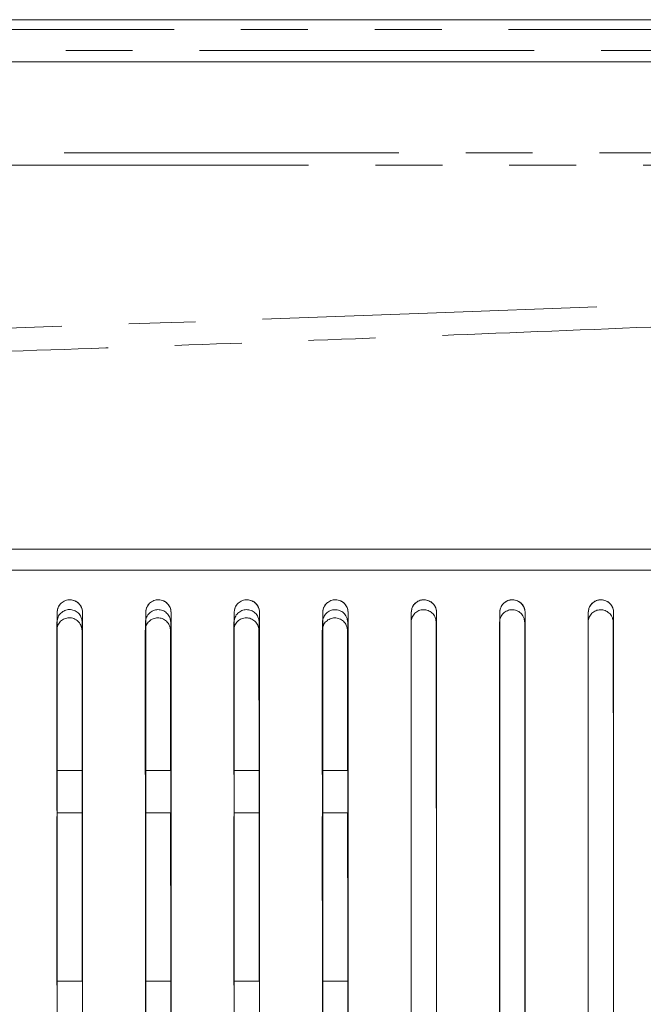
# Model space of a CAD drawing. Header units: millimetres. Extents: x 19 to 844, y 7 to 552.
# Tile 107 of 175: x 247 to 259, y 361 to 380. Entities that reach past the tile are written whole.
import ezdxf

# ---------------------------------------------------------------- set-up
doc = ezdxf.new("R2010")
doc.units = ezdxf.units.MM
doc.linetypes.add('PHANTOM', pattern=[12.7, 6.35, -1.27, 1.27, -1.27, 1.27, -1.27])

msp = doc.modelspace()

# ---------------------------------------------------------------- linework, layer by layer
at = {"color": 7, "linetype": 'Continuous', "lineweight": 15}
for p, q in [((313.406, 379.672), (59.89, 379.672)), ((60.324, 378.872), (312.972, 378.872)), ((247.679, 368.083), (247.68, 365.35)), ((248.16, 365.423), (248.159, 368.083)), ((249.359, 368.082), (249.36, 365.35)), ((249.84, 365.423), (249.839, 368.082)), ((251.038, 368.081), (251.04, 365.35)), ((251.52, 365.423), (251.518, 368.081)), ((252.718, 368.08), (252.72, 365.35)), ((253.2, 365.423), (253.198, 368.08)), ((247.681, 364.55), (247.682, 361.351)), ((249.361, 364.55), (249.362, 361.351)), ((251.04, 364.55), (251.042, 361.351)), ((252.72, 364.55), (252.722, 361.351)), ((248.168, 361.424), (247.688, 361.424)), ((249.848, 361.424), (249.368, 361.424)), ((251.528, 361.424), (251.048, 361.424)), ((253.208, 361.424), (252.728, 361.424))]:
    msp.add_line(p, q, dxfattribs=at)
at = {"color": 8, "linetype": 'PHANTOM', "lineweight": 0}
for p, q in [((313.406, 379.487), (59.89, 379.487)), ((59.89, 379.088), (313.406, 379.088)), ((304.972, 377.144), (68.325, 377.144)), ((68.309, 376.911), (304.988, 376.911))]:
    msp.add_line(p, q, dxfattribs=at)
for points, knots in [([(270.618, 374.765), (242.665, 373.473), (214.657, 372.827), (158.64, 372.827), (130.632, 373.473), (102.678, 374.765)], [0, 0, 0, 0, 0.5, 0.5, 1, 1, 1, 1]), ([(102.648, 374.36), (103.42, 374.323), (104.961, 374.25), (107.265, 374.145), (109.558, 374.042), (111.839, 373.944), (114.108, 373.849), (116.365, 373.757), (118.61, 373.668), (120.843, 373.583), (123.065, 373.501), (125.274, 373.422), (127.472, 373.347), (129.657, 373.274), (131.831, 373.205), (133.993, 373.139), (136.143, 373.076), (138.281, 373.015), (140.407, 372.958), (142.52, 372.903), (147.453, 372.782), (155.193, 372.62), (165.725, 372.462), (176.205, 372.369), (186.648, 372.337), (197.091, 372.369), (207.57, 372.462), (218.103, 372.62), (226.478, 372.795), (232.692, 372.951), (236.741, 373.063), (240.834, 373.184), (244.968, 373.317), (249.145, 373.461), (253.364, 373.616), (257.626, 373.783), (261.929, 373.963), (266.275, 374.154), (269.186, 374.291), (270.648, 374.36)], [0, 0, 0, 0, 0.013806, 0.02754, 0.041202, 0.054792, 0.06831, 0.081756, 0.09513, 0.108431, 0.121661, 0.134819, 0.147905, 0.160919, 0.173861, 0.18673, 0.199528, 0.212254, 0.224908, 0.237489, 0.249999, 0.312985, 0.375647, 0.437985, 0.5, 0.562008, 0.624344, 0.687008, 0.750001, 0.77385, 0.797955, 0.822315, 0.846932, 0.871804, 0.896932, 0.922315, 0.947954, 0.973849, 1, 1, 1, 1])]:
    msp.add_open_spline(points, degree=3, knots=knots, dxfattribs=at)
at = {"color": 7, "linetype": 'Continuous', "lineweight": 15}
for points, knots in [([(270.648, 369.624), (268.743, 369.624), (264.998, 369.624), (259.479, 369.624), (254.155, 369.624), (247.054, 369.624), (238.271, 369.624), (224.28, 369.624), (207.125, 369.624), (186.648, 369.624), (166.171, 369.624), (149.017, 369.624), (135.026, 369.624), (124.468, 369.624), (113.622, 369.624), (106.393, 369.624), (102.648, 369.624)], [0, 0, 0, 0, 0.03402, 0.066877, 0.09857, 0.1291, 0.193677, 0.255413, 0.378944, 0.5, 0.621055, 0.744586, 0.806322, 0.870899, 0.933122, 1, 1, 1, 1]), ([(102.648, 369.224), (104.485, 369.224), (108.138, 369.224), (113.589, 369.224), (118.98, 369.224), (126.117, 369.224), (134.968, 369.224), (148.959, 369.224), (166.169, 369.224), (186.648, 369.223), (207.128, 369.224), (224.338, 369.224), (238.329, 369.224), (248.977, 369.224), (259.767, 369.224), (266.995, 369.224), (270.648, 369.224)], [0, 0, 0, 0, 0.032796, 0.065242, 0.097337, 0.129081, 0.192682, 0.255389, 0.378927, 0.5, 0.621074, 0.744611, 0.807318, 0.870919, 0.934758, 1, 1, 1, 1]), ([(102.648, 369.224), (104.554, 369.224), (108.299, 369.224), (113.818, 369.224), (119.141, 369.224), (126.24, 369.224), (135.022, 369.224), (149.014, 369.224), (166.169, 369.224), (186.648, 369.224), (207.128, 369.224), (224.283, 369.224), (238.274, 369.224), (248.831, 369.224), (259.675, 369.224), (266.903, 369.224), (270.648, 369.224)], [0, 0, 0, 0, 0.034025, 0.06688, 0.098566, 0.129082, 0.19366, 0.255389, 0.378927, 0.5, 0.621074, 0.744612, 0.806339, 0.870919, 0.933119, 1, 1, 1, 1]), ([(248.168, 368.424), (248.168, 368.435), (248.167, 368.456), (248.161, 368.488), (248.149, 368.522), (248.129, 368.558), (248.09, 368.605), (248.026, 368.65), (247.934, 368.67), (247.856, 368.656), (247.799, 368.628), (247.757, 368.594), (247.719, 368.548), (247.693, 368.488), (247.69, 368.446), (247.688, 368.424)], [0, 0, 0, 0, 0.045515, 0.089653, 0.133135, 0.194752, 0.256553, 0.375298, 0.491409, 0.610055, 0.671494, 0.735404, 0.823826, 0.909996, 1, 1, 1, 1]), ([(247.688, 368.424), (247.689, 368.434), (247.689, 368.454), (247.695, 368.48), (247.701, 368.501), (247.712, 368.529), (247.73, 368.562), (247.772, 368.611), (247.84, 368.654), (247.934, 368.67), (248.025, 368.65), (248.089, 368.607), (248.128, 368.559), (248.15, 368.52), (248.165, 368.474), (248.167, 368.442), (248.168, 368.424)], [0, 0, 0, 0, 0.043612, 0.080666, 0.111158, 0.135089, 0.203777, 0.265664, 0.392395, 0.50875, 0.62129, 0.743431, 0.802705, 0.868075, 0.924185, 1, 1, 1, 1]), ([(249.848, 368.424), (249.848, 368.435), (249.847, 368.456), (249.841, 368.488), (249.829, 368.522), (249.809, 368.558), (249.77, 368.605), (249.707, 368.65), (249.614, 368.67), (249.536, 368.656), (249.479, 368.628), (249.437, 368.594), (249.399, 368.548), (249.373, 368.488), (249.37, 368.446), (249.368, 368.424)], [0, 0, 0, 0, 0.045525, 0.089673, 0.133164, 0.194779, 0.256569, 0.375268, 0.491327, 0.609944, 0.671384, 0.735303, 0.823754, 0.909957, 1, 1, 1, 1]), ([(249.368, 368.424), (249.369, 368.434), (249.369, 368.454), (249.375, 368.48), (249.381, 368.501), (249.392, 368.529), (249.41, 368.562), (249.452, 368.611), (249.52, 368.654), (249.614, 368.67), (249.705, 368.65), (249.769, 368.607), (249.808, 368.559), (249.83, 368.52), (249.845, 368.474), (249.847, 368.442), (249.848, 368.424)], [0, 0, 0, 0, 0.04366, 0.08074, 0.111237, 0.135151, 0.203866, 0.26577, 0.392505, 0.508837, 0.621323, 0.743421, 0.802689, 0.868048, 0.924181, 1, 1, 1, 1]), ([(251.528, 368.424), (251.528, 368.435), (251.527, 368.456), (251.521, 368.488), (251.509, 368.522), (251.489, 368.558), (251.45, 368.605), (251.387, 368.65), (251.294, 368.67), (251.216, 368.656), (251.159, 368.628), (251.117, 368.594), (251.079, 368.548), (251.053, 368.488), (251.05, 368.446), (251.048, 368.424)], [0, 0, 0, 0, 0.045535, 0.089693, 0.133194, 0.194806, 0.256586, 0.375239, 0.491245, 0.609831, 0.671272, 0.735202, 0.82368, 0.909917, 1, 1, 1, 1]), ([(251.048, 368.424), (251.049, 368.434), (251.049, 368.454), (251.055, 368.48), (251.061, 368.501), (251.072, 368.529), (251.09, 368.562), (251.132, 368.611), (251.2, 368.654), (251.294, 368.67), (251.385, 368.65), (251.449, 368.607), (251.488, 368.559), (251.51, 368.52), (251.525, 368.474), (251.527, 368.442), (251.528, 368.424)], [0, 0, 0, 0, 0.043708, 0.080814, 0.111316, 0.135214, 0.203957, 0.265877, 0.392617, 0.508924, 0.621355, 0.74341, 0.802671, 0.86802, 0.924176, 1, 1, 1, 1]), ([(253.208, 368.424), (253.208, 368.435), (253.207, 368.456), (253.201, 368.488), (253.189, 368.522), (253.169, 368.558), (253.13, 368.605), (253.067, 368.65), (252.974, 368.67), (252.896, 368.656), (252.84, 368.628), (252.797, 368.594), (252.759, 368.548), (252.733, 368.488), (252.73, 368.446), (252.728, 368.424)], [0, 0, 0, 0, 0.045546, 0.089714, 0.133225, 0.194835, 0.256604, 0.375211, 0.491163, 0.609718, 0.671159, 0.735098, 0.823605, 0.909876, 1, 1, 1, 1]), ([(252.728, 368.424), (252.729, 368.434), (252.729, 368.454), (252.735, 368.48), (252.741, 368.501), (252.752, 368.529), (252.77, 368.562), (252.812, 368.611), (252.88, 368.654), (252.974, 368.67), (253.065, 368.65), (253.129, 368.607), (253.168, 368.559), (253.19, 368.52), (253.205, 368.474), (253.207, 368.442), (253.208, 368.424)], [0, 0, 0, 0, 0.043755, 0.080887, 0.111395, 0.135278, 0.204048, 0.265986, 0.392729, 0.509011, 0.621385, 0.743397, 0.802652, 0.867991, 0.924169, 1, 1, 1, 1]), ([(254.888, 368.424), (254.888, 368.435), (254.887, 368.456), (254.881, 368.488), (254.869, 368.522), (254.849, 368.558), (254.81, 368.605), (254.747, 368.649), (254.654, 368.67), (254.576, 368.656), (254.52, 368.628), (254.477, 368.594), (254.439, 368.548), (254.413, 368.488), (254.41, 368.446), (254.408, 368.424)], [0, 0, 0, 0, 0.045557, 0.089736, 0.133257, 0.194865, 0.256624, 0.375183, 0.49108, 0.609603, 0.671044, 0.734993, 0.823529, 0.909835, 1, 1, 1, 1]), ([(254.888, 368.424), (254.888, 368.434), (254.887, 368.453), (254.882, 368.477), (254.877, 368.496), (254.868, 368.522), (254.852, 368.553), (254.813, 368.603), (254.746, 368.65), (254.649, 368.67), (254.552, 368.651), (254.484, 368.604), (254.445, 368.554), (254.427, 368.518), (254.412, 368.474), (254.41, 368.444), (254.408, 368.424)], [0, 0, 0, 0, 0.04247, 0.077364, 0.104512, 0.123838, 0.188093, 0.247942, 0.378073, 0.498472, 0.618123, 0.74996, 0.81041, 0.875697, 0.914452, 1, 1, 1, 1]), ([(256.568, 368.424), (256.568, 368.435), (256.567, 368.456), (256.561, 368.488), (256.549, 368.522), (256.529, 368.558), (256.49, 368.605), (256.427, 368.649), (256.334, 368.67), (256.256, 368.656), (256.2, 368.628), (256.157, 368.594), (256.119, 368.548), (256.093, 368.488), (256.09, 368.446), (256.088, 368.424)], [0, 0, 0, 0, 0.045568, 0.089758, 0.13329, 0.194897, 0.256645, 0.375156, 0.490997, 0.609486, 0.670928, 0.734887, 0.823451, 0.909793, 1, 1, 1, 1]), ([(256.568, 368.424), (256.568, 368.434), (256.567, 368.453), (256.562, 368.477), (256.557, 368.496), (256.548, 368.522), (256.532, 368.553), (256.493, 368.603), (256.427, 368.65), (256.329, 368.67), (256.232, 368.651), (256.164, 368.604), (256.125, 368.554), (256.107, 368.518), (256.092, 368.474), (256.09, 368.444), (256.088, 368.424)], [0, 0, 0, 0, 0.042449, 0.077336, 0.10449, 0.123834, 0.18809, 0.247938, 0.378067, 0.498451, 0.618073, 0.749911, 0.810359, 0.875659, 0.914345, 1, 1, 1, 1]), ([(258.248, 368.424), (258.248, 368.435), (258.247, 368.456), (258.241, 368.488), (258.229, 368.522), (258.209, 368.558), (258.17, 368.605), (258.107, 368.649), (258.014, 368.67), (257.936, 368.656), (257.88, 368.628), (257.837, 368.594), (257.799, 368.548), (257.773, 368.488), (257.77, 368.446), (257.768, 368.424)], [0, 0, 0, 0, 0.04558, 0.089782, 0.133324, 0.194929, 0.256667, 0.375131, 0.490914, 0.609369, 0.67081, 0.734779, 0.823373, 0.90975, 1, 1, 1, 1]), ([(258.248, 368.424), (258.248, 368.434), (258.247, 368.453), (258.243, 368.477), (258.237, 368.496), (258.228, 368.522), (258.212, 368.553), (258.173, 368.603), (258.107, 368.65), (258.009, 368.67), (257.912, 368.651), (257.844, 368.604), (257.805, 368.554), (257.787, 368.518), (257.772, 368.474), (257.77, 368.445), (257.768, 368.424)], [0, 0, 0, 0, 0.04243, 0.07731, 0.104469, 0.123831, 0.188089, 0.247936, 0.378061, 0.49843, 0.618021, 0.74986, 0.810307, 0.87562, 0.914241, 1, 1, 1, 1]), ([(248.163, 368.238), (248.162, 368.25), (248.159, 368.274), (248.151, 368.308), (248.138, 368.343), (248.118, 368.38), (248.077, 368.426), (248.011, 368.467), (247.92, 368.484), (247.829, 368.464), (247.765, 368.423), (247.726, 368.377), (247.704, 368.336), (247.69, 368.289), (247.685, 368.256), (247.683, 368.238)], [0, 0, 0, 0, 0.051935, 0.099668, 0.143629, 0.207, 0.268788, 0.38908, 0.503575, 0.617629, 0.736572, 0.797463, 0.859874, 0.925802, 1, 1, 1, 1]), ([(248.163, 368.238), (248.162, 368.25), (248.159, 368.274), (248.151, 368.308), (248.138, 368.343), (248.118, 368.38), (248.077, 368.426), (248.011, 368.467), (247.92, 368.484), (247.829, 368.464), (247.765, 368.423), (247.726, 368.377), (247.704, 368.336), (247.69, 368.289), (247.685, 368.256), (247.683, 368.238)], [0, 0, 0, 0, 0.051935, 0.099668, 0.143629, 0.207, 0.268788, 0.38908, 0.503575, 0.617629, 0.736572, 0.797463, 0.859874, 0.925802, 1, 1, 1, 1]), ([(248.163, 368.238), (248.162, 368.25), (248.159, 368.274), (248.151, 368.308), (248.138, 368.343), (248.118, 368.38), (248.077, 368.426), (248.011, 368.467), (247.92, 368.484), (247.829, 368.464), (247.765, 368.423), (247.726, 368.377), (247.704, 368.336), (247.69, 368.289), (247.685, 368.256), (247.683, 368.238)], [0, 0, 0, 0, 0.051939, 0.099674, 0.143637, 0.207009, 0.268797, 0.389085, 0.503574, 0.617622, 0.736562, 0.797453, 0.859865, 0.925796, 1, 1, 1, 1]), ([(248.163, 368.238), (248.162, 368.25), (248.159, 368.274), (248.151, 368.308), (248.138, 368.343), (248.118, 368.38), (248.077, 368.426), (248.011, 368.467), (247.92, 368.484), (247.829, 368.464), (247.765, 368.423), (247.726, 368.377), (247.704, 368.336), (247.69, 368.289), (247.685, 368.256), (247.683, 368.238)], [0, 0, 0, 0, 0.051939, 0.099674, 0.143637, 0.207009, 0.268797, 0.389085, 0.503574, 0.617622, 0.736562, 0.797453, 0.859865, 0.925796, 1, 1, 1, 1]), ([(249.843, 368.237), (249.842, 368.25), (249.839, 368.273), (249.831, 368.307), (249.818, 368.343), (249.798, 368.379), (249.757, 368.425), (249.691, 368.466), (249.6, 368.483), (249.509, 368.464), (249.445, 368.422), (249.406, 368.376), (249.384, 368.335), (249.369, 368.288), (249.365, 368.255), (249.363, 368.237)], [0, 0, 0, 0, 0.051952, 0.099698, 0.14367, 0.207055, 0.268853, 0.389154, 0.503645, 0.617686, 0.736607, 0.79749, 0.859895, 0.925816, 1, 1, 1, 1]), ([(249.843, 368.237), (249.842, 368.25), (249.839, 368.273), (249.831, 368.307), (249.818, 368.343), (249.798, 368.379), (249.757, 368.425), (249.691, 368.466), (249.6, 368.483), (249.509, 368.464), (249.445, 368.422), (249.406, 368.376), (249.384, 368.335), (249.369, 368.288), (249.365, 368.255), (249.363, 368.237)], [0, 0, 0, 0, 0.051952, 0.099698, 0.14367, 0.207055, 0.268853, 0.389154, 0.503645, 0.617686, 0.736607, 0.79749, 0.859895, 0.925816, 1, 1, 1, 1]), ([(249.843, 368.237), (249.842, 368.25), (249.839, 368.273), (249.831, 368.307), (249.818, 368.343), (249.798, 368.379), (249.757, 368.425), (249.691, 368.466), (249.6, 368.483), (249.509, 368.464), (249.445, 368.422), (249.406, 368.376), (249.384, 368.335), (249.369, 368.288), (249.365, 368.255), (249.363, 368.237)], [0, 0, 0, 0, 0.051955, 0.099704, 0.143678, 0.207064, 0.268862, 0.389159, 0.503644, 0.61768, 0.736597, 0.79748, 0.859887, 0.925811, 1, 1, 1, 1]), ([(249.843, 368.237), (249.842, 368.25), (249.839, 368.273), (249.831, 368.307), (249.818, 368.343), (249.798, 368.379), (249.757, 368.425), (249.691, 368.466), (249.6, 368.483), (249.509, 368.464), (249.445, 368.422), (249.406, 368.376), (249.384, 368.335), (249.369, 368.288), (249.365, 368.255), (249.363, 368.237)], [0, 0, 0, 0, 0.051955, 0.099704, 0.143678, 0.207064, 0.268862, 0.389159, 0.503644, 0.61768, 0.736597, 0.79748, 0.859887, 0.925811, 1, 1, 1, 1]), ([(251.523, 368.237), (251.521, 368.249), (251.519, 368.273), (251.51, 368.307), (251.498, 368.342), (251.478, 368.379), (251.437, 368.425), (251.371, 368.466), (251.279, 368.483), (251.189, 368.463), (251.125, 368.422), (251.086, 368.376), (251.064, 368.335), (251.049, 368.288), (251.045, 368.255), (251.043, 368.237)], [0, 0, 0, 0, 0.051969, 0.099728, 0.143712, 0.207111, 0.268919, 0.389228, 0.503716, 0.617743, 0.736641, 0.797516, 0.859916, 0.925831, 1, 1, 1, 1]), ([(251.523, 368.237), (251.521, 368.249), (251.519, 368.273), (251.51, 368.307), (251.498, 368.342), (251.478, 368.379), (251.437, 368.425), (251.371, 368.466), (251.279, 368.483), (251.189, 368.463), (251.125, 368.422), (251.086, 368.376), (251.064, 368.335), (251.049, 368.288), (251.045, 368.255), (251.043, 368.237)], [0, 0, 0, 0, 0.051969, 0.099728, 0.143712, 0.207111, 0.268919, 0.389228, 0.503716, 0.617743, 0.736641, 0.797516, 0.859916, 0.925831, 1, 1, 1, 1]), ([(251.523, 368.237), (251.521, 368.249), (251.519, 368.273), (251.51, 368.307), (251.498, 368.342), (251.478, 368.379), (251.437, 368.425), (251.371, 368.466), (251.279, 368.483), (251.189, 368.463), (251.125, 368.422), (251.086, 368.376), (251.064, 368.335), (251.049, 368.288), (251.045, 368.255), (251.043, 368.237)], [0, 0, 0, 0, 0.051972, 0.099734, 0.14372, 0.20712, 0.268928, 0.389233, 0.503715, 0.617737, 0.736631, 0.797506, 0.859907, 0.925826, 1, 1, 1, 1]), ([(251.523, 368.237), (251.521, 368.249), (251.519, 368.273), (251.51, 368.307), (251.498, 368.342), (251.478, 368.379), (251.437, 368.425), (251.371, 368.466), (251.279, 368.483), (251.189, 368.463), (251.125, 368.422), (251.086, 368.376), (251.064, 368.335), (251.049, 368.288), (251.045, 368.255), (251.043, 368.237)], [0, 0, 0, 0, 0.051972, 0.099734, 0.14372, 0.20712, 0.268928, 0.389233, 0.503715, 0.617737, 0.736631, 0.797506, 0.859907, 0.925826, 1, 1, 1, 1]), ([(253.203, 368.236), (253.201, 368.249), (253.198, 368.272), (253.19, 368.306), (253.178, 368.342), (253.158, 368.378), (253.117, 368.424), (253.051, 368.465), (252.959, 368.482), (252.869, 368.463), (252.805, 368.421), (252.766, 368.375), (252.744, 368.334), (252.729, 368.288), (252.725, 368.254), (252.723, 368.236)], [0, 0, 0, 0, 0.051985, 0.09976, 0.143755, 0.207167, 0.268986, 0.389304, 0.503786, 0.6178, 0.736675, 0.797542, 0.859936, 0.925845, 1, 1, 1, 1]), ([(253.203, 368.236), (253.201, 368.249), (253.198, 368.272), (253.19, 368.306), (253.178, 368.342), (253.158, 368.378), (253.117, 368.424), (253.051, 368.465), (252.959, 368.482), (252.869, 368.463), (252.805, 368.421), (252.766, 368.375), (252.744, 368.334), (252.729, 368.288), (252.725, 368.254), (252.723, 368.236)], [0, 0, 0, 0, 0.051985, 0.09976, 0.143755, 0.207167, 0.268986, 0.389304, 0.503786, 0.6178, 0.736675, 0.797542, 0.859936, 0.925845, 1, 1, 1, 1]), ([(253.203, 368.236), (253.201, 368.249), (253.198, 368.272), (253.19, 368.306), (253.178, 368.342), (253.158, 368.378), (253.117, 368.424), (253.051, 368.465), (252.959, 368.482), (252.869, 368.463), (252.805, 368.421), (252.766, 368.375), (252.744, 368.334), (252.729, 368.288), (252.725, 368.254), (252.723, 368.236)], [0, 0, 0, 0, 0.051989, 0.099766, 0.143762, 0.207176, 0.268995, 0.389309, 0.503785, 0.617793, 0.736665, 0.797532, 0.859928, 0.92584, 1, 1, 1, 1]), ([(253.203, 368.236), (253.201, 368.249), (253.198, 368.272), (253.19, 368.306), (253.178, 368.342), (253.158, 368.378), (253.117, 368.424), (253.051, 368.465), (252.959, 368.482), (252.869, 368.463), (252.805, 368.421), (252.766, 368.375), (252.744, 368.334), (252.729, 368.288), (252.725, 368.254), (252.723, 368.236)], [0, 0, 0, 0, 0.051989, 0.099766, 0.143762, 0.207176, 0.268995, 0.389309, 0.503785, 0.617793, 0.736665, 0.797532, 0.859928, 0.92584, 1, 1, 1, 1]), ([(254.883, 368.236), (254.881, 368.248), (254.878, 368.272), (254.87, 368.306), (254.858, 368.341), (254.838, 368.378), (254.797, 368.424), (254.731, 368.465), (254.639, 368.482), (254.549, 368.462), (254.485, 368.421), (254.446, 368.375), (254.424, 368.334), (254.409, 368.287), (254.405, 368.254), (254.403, 368.236)], [0, 0, 0, 0, 0.052003, 0.099791, 0.143798, 0.207225, 0.269054, 0.389379, 0.503857, 0.617856, 0.736708, 0.797567, 0.859956, 0.925859, 1, 1, 1, 1]), ([(254.883, 368.236), (254.881, 368.248), (254.878, 368.272), (254.87, 368.306), (254.858, 368.341), (254.838, 368.378), (254.797, 368.424), (254.731, 368.465), (254.639, 368.482), (254.549, 368.462), (254.485, 368.421), (254.446, 368.375), (254.424, 368.334), (254.409, 368.287), (254.405, 368.254), (254.403, 368.236)], [0, 0, 0, 0, 0.052006, 0.099797, 0.143805, 0.207234, 0.269063, 0.389384, 0.503856, 0.61785, 0.736698, 0.797557, 0.859948, 0.925854, 1, 1, 1, 1]), ([(254.883, 368.236), (254.881, 368.248), (254.878, 368.272), (254.87, 368.306), (254.858, 368.341), (254.838, 368.378), (254.797, 368.424), (254.731, 368.465), (254.639, 368.482), (254.549, 368.462), (254.485, 368.421), (254.446, 368.375), (254.424, 368.334), (254.409, 368.287), (254.405, 368.254), (254.403, 368.236)], [0, 0, 0, 0, 0.052006, 0.099797, 0.143805, 0.207234, 0.269063, 0.389384, 0.503856, 0.61785, 0.736698, 0.797557, 0.859948, 0.925854, 1, 1, 1, 1]), ([(256.563, 368.235), (256.561, 368.248), (256.558, 368.272), (256.55, 368.305), (256.538, 368.341), (256.517, 368.377), (256.477, 368.423), (256.411, 368.464), (256.319, 368.481), (256.228, 368.462), (256.165, 368.42), (256.126, 368.374), (256.104, 368.333), (256.089, 368.286), (256.085, 368.253), (256.083, 368.235)], [0, 0, 0, 0, 0.05202, 0.099823, 0.143841, 0.207283, 0.269123, 0.389456, 0.503928, 0.617913, 0.736741, 0.797592, 0.859975, 0.925873, 1, 1, 1, 1]), ([(256.563, 368.235), (256.561, 368.248), (256.558, 368.272), (256.55, 368.305), (256.538, 368.341), (256.517, 368.377), (256.477, 368.423), (256.411, 368.464), (256.319, 368.481), (256.228, 368.462), (256.165, 368.42), (256.126, 368.374), (256.104, 368.333), (256.089, 368.286), (256.085, 368.253), (256.083, 368.235)], [0, 0, 0, 0, 0.052023, 0.099829, 0.143849, 0.207292, 0.269131, 0.389461, 0.503927, 0.617906, 0.736731, 0.797582, 0.859967, 0.925868, 1, 1, 1, 1]), ([(256.563, 368.235), (256.561, 368.248), (256.558, 368.272), (256.55, 368.305), (256.538, 368.341), (256.517, 368.377), (256.477, 368.423), (256.411, 368.464), (256.319, 368.481), (256.228, 368.462), (256.165, 368.42), (256.126, 368.374), (256.104, 368.333), (256.089, 368.286), (256.085, 368.253), (256.083, 368.235)], [0, 0, 0, 0, 0.052023, 0.099829, 0.143849, 0.207292, 0.269131, 0.389461, 0.503927, 0.617906, 0.736731, 0.797582, 0.859967, 0.925868, 1, 1, 1, 1]), ([(258.243, 368.235), (258.241, 368.247), (258.238, 368.271), (258.23, 368.305), (258.218, 368.34), (258.197, 368.377), (258.157, 368.423), (258.091, 368.464), (257.999, 368.481), (257.908, 368.461), (257.844, 368.419), (257.805, 368.374), (257.784, 368.333), (257.769, 368.286), (257.765, 368.253), (257.763, 368.235)], [0, 0, 0, 0, 0.052038, 0.099855, 0.143886, 0.207342, 0.269192, 0.389533, 0.503999, 0.617968, 0.736773, 0.797616, 0.859994, 0.925887, 1, 1, 1, 1]), ([(258.243, 368.235), (258.241, 368.247), (258.238, 368.271), (258.23, 368.305), (258.218, 368.34), (258.197, 368.377), (258.157, 368.423), (258.091, 368.464), (257.999, 368.481), (257.908, 368.461), (257.844, 368.419), (257.805, 368.374), (257.784, 368.333), (257.769, 368.286), (257.765, 368.253), (257.763, 368.235)], [0, 0, 0, 0, 0.052041, 0.099861, 0.143893, 0.207351, 0.269201, 0.389537, 0.503998, 0.617962, 0.736763, 0.797606, 0.859986, 0.925882, 1, 1, 1, 1]), ([(258.243, 368.235), (258.241, 368.247), (258.238, 368.271), (258.23, 368.305), (258.218, 368.34), (258.197, 368.377), (258.157, 368.423), (258.091, 368.464), (257.999, 368.481), (257.908, 368.461), (257.844, 368.419), (257.805, 368.374), (257.784, 368.333), (257.769, 368.286), (257.765, 368.253), (257.763, 368.235)], [0, 0, 0, 0, 0.052041, 0.099861, 0.143893, 0.207351, 0.269201, 0.389537, 0.503998, 0.617962, 0.736763, 0.797606, 0.859986, 0.925882, 1, 1, 1, 1]), ([(248.159, 368.083), (248.157, 368.095), (248.154, 368.119), (248.146, 368.152), (248.134, 368.188), (248.114, 368.224), (248.073, 368.27), (248.007, 368.311), (247.915, 368.328), (247.825, 368.309), (247.761, 368.267), (247.722, 368.222), (247.7, 368.181), (247.685, 368.134), (247.681, 368.101), (247.679, 368.083)], [0, 0, 0, 0, 0.051938, 0.099672, 0.143634, 0.207014, 0.268822, 0.389173, 0.503712, 0.61778, 0.73671, 0.797578, 0.859955, 0.925843, 1, 1, 1, 1]), ([(247.688, 341.624), (247.688, 344.666), (247.688, 351.594), (247.688, 360.49), (247.688, 366.368), (247.688, 368.424)], [0.307901, 0.307901, 0.307901, 0.307901, 0.5, 0.75, 0.8851349, 0.8851349, 0.8851349, 0.8851349]), ([(247.688, 368.424), (247.688, 366.368), (247.688, 360.49), (247.688, 351.594), (247.688, 344.666), (247.688, 341.624)], [0.3078997, 0.3078997, 0.3078997, 0.3078997, 0.4430307, 0.6930307, 0.885131, 0.885131, 0.885131, 0.885131]), ([(248.168, 341.624), (248.168, 344.669), (248.168, 351.601), (248.168, 360.497), (248.168, 366.372), (248.168, 368.424)], [0.3077946, 0.3077946, 0.3077946, 0.3077946, 0.5, 0.75, 0.8848166, 0.8848166, 0.8848166, 0.8848166]), ([(248.168, 341.624), (248.168, 344.669), (248.168, 351.601), (248.168, 360.497), (248.168, 366.372), (248.168, 368.424)], [0.3077953, 0.3077953, 0.3077953, 0.3077953, 0.5, 0.75, 0.8848206, 0.8848206, 0.8848206, 0.8848206]), ([(249.839, 368.082), (249.837, 368.094), (249.834, 368.118), (249.826, 368.152), (249.814, 368.187), (249.793, 368.224), (249.753, 368.27), (249.687, 368.31), (249.595, 368.328), (249.505, 368.308), (249.441, 368.267), (249.402, 368.221), (249.38, 368.18), (249.365, 368.133), (249.361, 368.1), (249.359, 368.082)], [0, 0, 0, 0, 0.051955, 0.099702, 0.143676, 0.20707, 0.268888, 0.38925, 0.503786, 0.617841, 0.736748, 0.797607, 0.859978, 0.925858, 1, 1, 1, 1]), ([(249.368, 341.624), (249.368, 344.676), (249.368, 351.619), (249.368, 360.514), (249.368, 366.382), (249.368, 368.424)], [0.3075254, 0.3075254, 0.3075254, 0.3075254, 0.5, 0.75, 0.8840112, 0.8840112, 0.8840112, 0.8840112]), ([(249.368, 368.424), (249.368, 366.382), (249.368, 360.514), (249.368, 351.619), (249.368, 344.676), (249.368, 341.624)], [0.3075241, 0.3075241, 0.3075241, 0.3075241, 0.4415313, 0.6915313, 0.8840072, 0.8840072, 0.8840072, 0.8840072]), ([(249.848, 341.624), (249.848, 344.679), (249.848, 351.626), (249.848, 360.521), (249.848, 366.386), (249.848, 368.424)], [0.3074164, 0.3074164, 0.3074164, 0.3074164, 0.5, 0.75, 0.8836851, 0.8836851, 0.8836851, 0.8836851]), ([(249.848, 341.624), (249.848, 344.679), (249.848, 351.626), (249.848, 360.521), (249.848, 366.386), (249.848, 368.424)], [0.3074171, 0.3074171, 0.3074171, 0.3074171, 0.5, 0.75, 0.8836891, 0.8836891, 0.8836891, 0.8836891]), ([(251.518, 368.081), (251.517, 368.093), (251.514, 368.117), (251.506, 368.151), (251.493, 368.186), (251.473, 368.223), (251.432, 368.269), (251.366, 368.31), (251.275, 368.327), (251.184, 368.307), (251.12, 368.266), (251.081, 368.22), (251.06, 368.179), (251.045, 368.132), (251.041, 368.099), (251.038, 368.081)], [0, 0, 0, 0, 0.051972, 0.099734, 0.143718, 0.207127, 0.268956, 0.389327, 0.503859, 0.617901, 0.736784, 0.797635, 0.86, 0.925873, 1, 1, 1, 1]), ([(251.048, 341.624), (251.048, 344.686), (251.048, 351.644), (251.048, 360.539), (251.048, 366.397), (251.048, 368.424)], [0.3071406, 0.3071406, 0.3071406, 0.3071406, 0.5, 0.75, 0.8828601, 0.8828601, 0.8828601, 0.8828601]), ([(251.048, 368.424), (251.048, 366.397), (251.048, 360.539), (251.048, 351.643), (251.048, 344.686), (251.048, 341.624)], [0.3071393, 0.3071393, 0.3071393, 0.3071393, 0.4399953, 0.6899953, 0.882856, 0.882856, 0.882856, 0.882856]), ([(251.528, 341.624), (251.528, 344.689), (251.528, 351.651), (251.528, 360.546), (251.528, 366.401), (251.528, 368.424)], [0.307029, 0.307029, 0.307029, 0.307029, 0.5, 0.75, 0.8825261, 0.8825261, 0.8825261, 0.8825261]), ([(251.528, 341.624), (251.528, 344.689), (251.528, 351.651), (251.528, 360.546), (251.528, 366.401), (251.528, 368.424)], [0.3070296, 0.3070296, 0.3070296, 0.3070296, 0.5, 0.75, 0.8825302, 0.8825302, 0.8825302, 0.8825302]), ([(253.198, 368.08), (253.197, 368.092), (253.194, 368.116), (253.186, 368.15), (253.173, 368.185), (253.153, 368.222), (253.112, 368.268), (253.046, 368.309), (252.955, 368.326), (252.864, 368.306), (252.8, 368.265), (252.761, 368.219), (252.739, 368.178), (252.725, 368.131), (252.72, 368.098), (252.718, 368.08)], [0, 0, 0, 0, 0.051989, 0.099765, 0.143762, 0.207184, 0.269024, 0.389404, 0.503932, 0.61796, 0.73682, 0.797663, 0.860021, 0.925888, 1, 1, 1, 1]), ([(252.728, 341.624), (252.728, 344.696), (252.728, 351.669), (252.728, 360.564), (252.728, 366.412), (252.728, 368.424)], [0.3067467, 0.3067467, 0.3067467, 0.3067467, 0.5, 0.75, 0.8816816, 0.8816816, 0.8816816, 0.8816816]), ([(252.728, 368.424), (252.728, 366.412), (252.728, 360.564), (252.728, 351.669), (252.728, 344.696), (252.728, 341.624)], [0.3067453, 0.3067453, 0.3067453, 0.3067453, 0.4384228, 0.6884228, 0.8816775, 0.8816775, 0.8816775, 0.8816775]), ([(253.208, 341.624), (253.208, 344.699), (253.208, 351.677), (253.208, 360.571), (253.208, 366.416), (253.208, 368.424)], [0.3066324, 0.3066324, 0.3066324, 0.3066324, 0.5, 0.75, 0.88134, 0.88134, 0.88134, 0.88134]), ([(253.208, 341.624), (253.208, 344.699), (253.208, 351.677), (253.208, 360.571), (253.208, 366.417), (253.208, 368.424)], [0.3066331, 0.3066331, 0.3066331, 0.3066331, 0.5, 0.75, 0.8813441, 0.8813441, 0.8813441, 0.8813441]), ([(254.408, 341.624), (254.408, 344.707), (254.408, 351.695), (254.408, 360.59), (254.408, 366.428), (254.408, 368.424)], [0.3063436, 0.3063436, 0.3063436, 0.3063436, 0.5, 0.75, 0.8804762, 0.8804762, 0.8804762, 0.8804762]), ([(254.408, 341.624), (254.408, 341.842), (254.408, 342.282), (254.408, 342.943), (254.408, 343.61), (254.408, 344.282), (254.408, 344.96), (254.408, 345.643), (254.408, 346.332), (254.408, 347.026), (254.408, 347.727), (254.408, 349.299), (254.408, 351.782), (254.408, 355.11), (254.408, 358.471), (254.408, 361.226), (254.408, 363.442), (254.408, 365.083), (254.408, 366.747), (254.408, 367.862), (254.408, 368.424)], [0, 0, 0, 0, 0.023778, 0.047797, 0.072057, 0.096558, 0.121303, 0.146292, 0.171525, 0.197004, 0.222728, 0.2487, 0.370598, 0.498177, 0.620409, 0.748618, 0.809928, 0.872259, 0.935616, 1, 1, 1, 1]), ([(254.888, 341.624), (254.888, 344.71), (254.888, 351.703), (254.888, 360.597), (254.888, 366.432), (254.888, 368.424)], [0.3062268, 0.3062268, 0.3062268, 0.3062268, 0.5, 0.75, 0.8801269, 0.8801269, 0.8801269, 0.8801269]), ([(254.888, 368.424), (254.888, 368.102), (254.888, 367.461), (254.888, 366.502), (254.888, 365.55), (254.888, 364.606), (254.888, 363.669), (254.888, 362.739), (254.888, 360.993), (254.888, 358.471), (254.888, 355.11), (254.888, 351.782), (254.888, 349.144), (254.888, 347.264), (254.888, 346.106), (254.888, 344.964), (254.888, 343.837), (254.888, 342.726), (254.888, 341.989), (254.888, 341.624)], [0, 0, 0, 0, 0.036914, 0.073495, 0.109741, 0.145654, 0.181234, 0.216481, 0.251397, 0.379591, 0.501842, 0.629408, 0.751314, 0.794455, 0.836914, 0.878694, 0.919799, 0.960233, 1, 1, 1, 1]), ([(256.088, 341.624), (256.088, 344.718), (256.088, 351.722), (256.088, 360.616), (256.088, 366.444), (256.088, 368.424)], [0.3059316, 0.3059316, 0.3059316, 0.3059316, 0.5, 0.75, 0.879244, 0.879244, 0.879244, 0.879244]), ([(256.088, 341.624), (256.088, 341.843), (256.088, 342.282), (256.088, 342.943), (256.088, 343.61), (256.088, 344.282), (256.088, 344.96), (256.088, 345.644), (256.088, 346.332), (256.088, 347.027), (256.088, 347.727), (256.088, 349.299), (256.088, 351.782), (256.088, 355.11), (256.088, 358.471), (256.088, 361.226), (256.088, 363.442), (256.088, 365.084), (256.088, 366.748), (256.088, 367.862), (256.088, 368.424)], [0, 0, 0, 0, 0.023781, 0.047801, 0.07206, 0.09656, 0.121301, 0.146284, 0.171509, 0.196979, 0.222693, 0.248652, 0.370553, 0.498111, 0.620382, 0.748566, 0.809902, 0.872251, 0.935616, 1, 1, 1, 1]), ([(256.568, 341.624), (256.568, 344.721), (256.568, 351.73), (256.568, 360.624), (256.568, 366.448), (256.568, 368.424)], [0.3058122, 0.3058122, 0.3058122, 0.3058122, 0.5, 0.75, 0.8788871, 0.8788871, 0.8788871, 0.8788871]), ([(256.568, 368.424), (256.568, 368.102), (256.568, 367.461), (256.568, 366.502), (256.568, 365.551), (256.568, 364.606), (256.568, 363.669), (256.568, 362.739), (256.568, 360.993), (256.568, 358.471), (256.568, 355.11), (256.568, 351.782), (256.568, 349.144), (256.568, 347.264), (256.568, 346.107), (256.568, 344.965), (256.568, 343.838), (256.568, 342.727), (256.568, 341.989), (256.568, 341.624)], [0, 0, 0, 0, 0.036913, 0.073495, 0.109746, 0.145667, 0.181257, 0.216518, 0.251449, 0.379619, 0.501909, 0.629453, 0.751362, 0.794484, 0.836927, 0.878697, 0.919796, 0.960229, 1, 1, 1, 1]), ([(257.768, 341.624), (257.768, 344.729), (257.768, 351.75), (257.768, 360.644), (257.768, 366.46), (257.768, 368.424)], [0.3055106, 0.3055106, 0.3055106, 0.3055106, 0.5, 0.75, 0.8779853, 0.8779853, 0.8779853, 0.8779853]), ([(257.768, 341.624), (257.768, 341.823), (257.768, 342.222), (257.768, 342.823), (257.768, 343.428), (257.768, 344.037), (257.768, 344.652), (257.768, 345.27), (257.768, 345.893), (257.768, 346.521), (257.768, 347.153), (257.768, 347.79), (257.768, 349.32), (257.768, 351.782), (257.768, 355.11), (257.768, 358.472), (257.768, 361.227), (257.768, 363.443), (257.768, 365.084), (257.768, 366.748), (257.768, 367.862), (257.768, 368.424)], [0, 0, 0, 0, 0.021612, 0.04342, 0.065424, 0.087625, 0.110024, 0.132621, 0.155417, 0.178413, 0.201609, 0.225006, 0.248604, 0.370507, 0.498043, 0.620353, 0.748513, 0.809875, 0.872241, 0.935616, 1, 1, 1, 1]), ([(258.248, 341.624), (258.248, 344.732), (258.248, 351.758), (258.248, 360.651), (258.248, 366.465), (258.248, 368.424)], [0.3053887, 0.3053887, 0.3053887, 0.3053887, 0.5, 0.75, 0.8776208, 0.8776208, 0.8776208, 0.8776208]), ([(258.248, 368.424), (258.248, 368.102), (258.248, 367.461), (258.248, 366.502), (258.248, 365.551), (258.248, 364.607), (258.248, 363.67), (258.248, 362.74), (258.248, 360.993), (258.248, 358.472), (258.248, 355.111), (258.248, 351.782), (258.248, 349.144), (258.248, 347.264), (258.248, 346.107), (258.248, 344.965), (258.248, 343.838), (258.248, 342.727), (258.248, 341.99), (258.248, 341.624)], [0, 0, 0, 0, 0.036913, 0.073497, 0.109753, 0.145681, 0.181281, 0.216555, 0.251503, 0.379648, 0.501977, 0.629499, 0.751411, 0.794513, 0.836941, 0.8787, 0.919793, 0.960225, 1, 1, 1, 1]), ([(247.683, 368.238), (247.684, 365.779), (247.685, 360.872), (247.687, 354.331), (247.687, 350.216), (247.688, 348.624)], [0, 0, 0, 0, 0.381068, 0.760537, 1, 1, 1, 1]), ([(247.683, 368.238), (247.684, 365.779), (247.685, 360.872), (247.687, 354.331), (247.687, 350.216), (247.688, 348.624)], [0, 0, 0, 0, 0.381068, 0.760537, 1, 1, 1, 1]), ([(247.683, 368.238), (247.684, 365.779), (247.685, 360.872), (247.687, 354.331), (247.687, 350.216), (247.688, 348.624)], [0, 0, 0, 0, 0.381068, 0.760537, 1, 1, 1, 1]), ([(247.683, 368.238), (247.684, 365.779), (247.685, 360.872), (247.687, 354.331), (247.687, 350.216), (247.688, 348.624)], [0, 0, 0, 0, 0.381068, 0.760537, 1, 1, 1, 1]), ([(248.168, 348.624), (248.167, 349.619), (248.167, 352.297), (248.166, 356.902), (248.165, 362.451), (248.164, 366.307), (248.163, 368.238)], [0, 0, 0, 0, 0.149327, 0.401844, 0.700442, 1, 1, 1, 1]), ([(248.168, 348.624), (248.167, 349.619), (248.167, 352.297), (248.166, 356.902), (248.165, 362.451), (248.164, 366.307), (248.163, 368.238)], [0, 0, 0, 0, 0.149327, 0.401844, 0.700442, 1, 1, 1, 1]), ([(248.168, 348.624), (248.167, 349.619), (248.167, 352.297), (248.166, 356.902), (248.165, 362.451), (248.164, 366.307), (248.163, 368.238)], [0, 0, 0, 0, 0.149327, 0.401844, 0.700442, 1, 1, 1, 1]), ([(248.168, 348.624), (248.167, 349.619), (248.167, 352.297), (248.166, 356.902), (248.165, 362.451), (248.164, 366.307), (248.163, 368.238)], [0, 0, 0, 0, 0.149327, 0.401844, 0.700442, 1, 1, 1, 1]), ([(249.363, 368.237), (249.364, 365.779), (249.365, 360.872), (249.367, 354.331), (249.367, 350.216), (249.368, 348.624)], [0, 0, 0, 0, 0.3811204, 0.7605845, 1, 1, 1, 1]), ([(249.363, 368.237), (249.364, 365.779), (249.365, 360.872), (249.367, 354.331), (249.367, 350.216), (249.368, 348.624)], [0, 0, 0, 0, 0.3811204, 0.7605845, 1, 1, 1, 1]), ([(249.363, 368.237), (249.364, 365.779), (249.365, 360.872), (249.367, 354.331), (249.367, 350.216), (249.368, 348.624)], [0, 0, 0, 0, 0.38112, 0.760585, 1, 1, 1, 1]), ([(249.363, 368.237), (249.364, 365.779), (249.365, 360.872), (249.367, 354.331), (249.367, 350.216), (249.368, 348.624)], [0, 0, 0, 0, 0.38112, 0.760585, 1, 1, 1, 1]), ([(249.848, 348.624), (249.847, 349.619), (249.847, 352.297), (249.846, 356.902), (249.845, 362.451), (249.844, 366.306), (249.843, 368.237)], [0, 0, 0, 0, 0.149288, 0.401787, 0.700396, 1, 1, 1, 1]), ([(249.848, 348.624), (249.847, 349.619), (249.847, 352.297), (249.846, 356.902), (249.845, 362.451), (249.844, 366.306), (249.843, 368.237)], [0, 0, 0, 0, 0.149288, 0.401787, 0.700396, 1, 1, 1, 1]), ([(249.848, 348.624), (249.847, 349.619), (249.847, 352.297), (249.846, 356.902), (249.845, 362.451), (249.844, 366.306), (249.843, 368.237)], [0, 0, 0, 0, 0.149288, 0.401787, 0.700396, 1, 1, 1, 1]), ([(249.848, 348.624), (249.847, 349.619), (249.847, 352.297), (249.846, 356.902), (249.845, 362.451), (249.844, 366.306), (249.843, 368.237)], [0, 0, 0, 0, 0.149288, 0.401787, 0.700396, 1, 1, 1, 1]), ([(251.043, 368.237), (251.044, 365.778), (251.045, 360.872), (251.047, 354.331), (251.047, 350.216), (251.048, 348.624)], [0, 0, 0, 0, 0.381174, 0.760633, 1, 1, 1, 1]), ([(251.043, 368.237), (251.044, 365.778), (251.045, 360.872), (251.047, 354.331), (251.047, 350.216), (251.048, 348.624)], [0, 0, 0, 0, 0.381174, 0.760633, 1, 1, 1, 1]), ([(251.043, 368.237), (251.044, 365.778), (251.045, 360.872), (251.047, 354.331), (251.047, 350.216), (251.048, 348.624)], [0, 0, 0, 0, 0.3811741, 0.7606335, 1, 1, 1, 1]), ([(251.043, 368.237), (251.044, 365.778), (251.045, 360.872), (251.047, 354.331), (251.047, 350.216), (251.048, 348.624)], [0, 0, 0, 0, 0.3811741, 0.7606335, 1, 1, 1, 1]), ([(251.528, 348.624), (251.527, 349.619), (251.527, 352.297), (251.526, 356.902), (251.525, 362.451), (251.524, 366.306), (251.523, 368.237)], [0, 0, 0, 0, 0.149247, 0.401729, 0.700348, 1, 1, 1, 1]), ([(251.528, 348.624), (251.527, 349.619), (251.527, 352.297), (251.526, 356.902), (251.525, 362.451), (251.524, 366.306), (251.523, 368.237)], [0, 0, 0, 0, 0.149247, 0.401729, 0.700348, 1, 1, 1, 1]), ([(251.528, 348.624), (251.527, 349.619), (251.527, 352.297), (251.526, 356.902), (251.525, 362.451), (251.524, 366.306), (251.523, 368.237)], [0, 0, 0, 0, 0.149247, 0.401729, 0.700348, 1, 1, 1, 1]), ([(251.528, 348.624), (251.527, 349.619), (251.527, 352.297), (251.526, 356.902), (251.525, 362.451), (251.524, 366.306), (251.523, 368.237)], [0, 0, 0, 0, 0.149247, 0.401729, 0.700348, 1, 1, 1, 1]), ([(252.723, 368.236), (252.724, 365.778), (252.725, 360.872), (252.727, 354.331), (252.727, 350.216), (252.727, 348.624)], [0, 0, 0, 0, 0.381228, 0.760681, 1, 1, 1, 1]), ([(252.723, 368.236), (252.724, 365.778), (252.725, 360.872), (252.727, 354.331), (252.727, 350.216), (252.727, 348.624)], [0, 0, 0, 0, 0.381228, 0.760681, 1, 1, 1, 1]), ([(252.723, 368.236), (252.724, 365.778), (252.725, 360.872), (252.727, 354.331), (252.727, 350.216), (252.727, 348.624)], [0, 0, 0, 0, 0.3812275, 0.7606806, 1, 1, 1, 1]), ([(252.723, 368.236), (252.724, 365.778), (252.725, 360.872), (252.727, 354.331), (252.727, 350.216), (252.727, 348.624)], [0, 0, 0, 0, 0.3812275, 0.7606806, 1, 1, 1, 1]), ([(253.207, 348.624), (253.207, 349.619), (253.207, 352.297), (253.206, 356.902), (253.205, 362.451), (253.203, 366.305), (253.203, 368.236)], [0, 0, 0, 0, 0.149203, 0.401667, 0.700298, 1, 1, 1, 1]), ([(253.207, 348.624), (253.207, 349.619), (253.207, 352.297), (253.206, 356.902), (253.205, 362.451), (253.203, 366.305), (253.203, 368.236)], [0, 0, 0, 0, 0.149203, 0.401667, 0.700298, 1, 1, 1, 1]), ([(253.207, 348.624), (253.207, 349.619), (253.207, 352.297), (253.206, 356.902), (253.205, 362.451), (253.203, 366.305), (253.203, 368.236)], [0, 0, 0, 0, 0.1492026, 0.401667, 0.7002985, 1, 1, 1, 1]), ([(253.207, 348.624), (253.207, 349.619), (253.207, 352.297), (253.206, 356.902), (253.205, 362.451), (253.203, 366.305), (253.203, 368.236)], [0, 0, 0, 0, 0.1492026, 0.401667, 0.7002985, 1, 1, 1, 1]), ([(254.408, 341.509), (254.408, 344.578), (254.407, 351.541), (254.405, 360.415), (254.403, 366.243), (254.403, 368.236)], [0.306346, 0.306346, 0.306346, 0.306346, 0.5, 0.75, 0.8804762, 0.8804762, 0.8804762, 0.8804762]), ([(254.408, 341.509), (254.408, 344.578), (254.407, 351.541), (254.405, 360.415), (254.403, 366.243), (254.403, 368.236)], [0.306346, 0.306346, 0.306346, 0.306346, 0.5, 0.75, 0.8804762, 0.8804762, 0.8804762, 0.8804762]), ([(254.408, 341.509), (254.408, 344.578), (254.407, 351.541), (254.405, 360.415), (254.403, 366.243), (254.403, 368.236)], [0.306346, 0.306346, 0.306346, 0.306346, 0.5, 0.75, 0.8804762, 0.8804762, 0.8804762, 0.8804762]), ([(254.888, 341.623), (254.888, 343.279), (254.888, 346.634), (254.887, 351.617), (254.886, 356.903), (254.885, 362.45), (254.883, 366.305), (254.883, 368.236)], [0, 0, 0, 0, 0.181938, 0.368628, 0.555958, 0.777567, 1, 1, 1, 1]), ([(254.888, 341.622), (254.888, 343.278), (254.888, 346.634), (254.887, 351.617), (254.886, 356.903), (254.885, 362.45), (254.883, 366.305), (254.883, 368.236)], [0, 0, 0, 0, 0.181952, 0.368639, 0.555965, 0.777571, 1, 1, 1, 1]), ([(254.888, 341.622), (254.888, 343.278), (254.888, 346.634), (254.887, 351.617), (254.886, 356.903), (254.885, 362.45), (254.883, 366.305), (254.883, 368.236)], [0, 0, 0, 0, 0.181952, 0.368639, 0.555965, 0.777571, 1, 1, 1, 1]), ([(256.088, 341.508), (256.088, 344.588), (256.087, 351.567), (256.085, 360.441), (256.083, 366.258), (256.083, 368.235)], [0.305934, 0.305934, 0.305934, 0.305934, 0.5, 0.75, 0.879244, 0.879244, 0.879244, 0.879244]), ([(256.088, 341.508), (256.088, 344.588), (256.087, 351.567), (256.085, 360.441), (256.083, 366.258), (256.083, 368.235)], [0.305934, 0.305934, 0.305934, 0.305934, 0.5, 0.75, 0.879244, 0.879244, 0.879244, 0.879244]), ([(256.088, 341.508), (256.088, 344.588), (256.087, 351.567), (256.085, 360.441), (256.083, 366.258), (256.083, 368.235)], [0.305934, 0.305934, 0.305934, 0.305934, 0.5, 0.75, 0.879244, 0.879244, 0.879244, 0.879244]), ([(256.568, 341.623), (256.568, 343.279), (256.568, 346.634), (256.567, 351.617), (256.566, 356.903), (256.565, 362.45), (256.563, 366.304), (256.563, 368.235)], [0, 0, 0, 0, 0.181898, 0.368566, 0.55589, 0.777519, 1, 1, 1, 1]), ([(256.568, 341.622), (256.568, 343.278), (256.568, 346.634), (256.567, 351.617), (256.566, 356.903), (256.565, 362.45), (256.563, 366.304), (256.563, 368.235)], [0, 0, 0, 0, 0.181911, 0.368576, 0.555897, 0.777523, 1, 1, 1, 1]), ([(256.568, 341.622), (256.568, 343.278), (256.568, 346.634), (256.567, 351.617), (256.566, 356.903), (256.565, 362.45), (256.563, 366.304), (256.563, 368.235)], [0, 0, 0, 0, 0.181911, 0.368576, 0.555897, 0.777523, 1, 1, 1, 1]), ([(257.768, 341.508), (257.768, 344.599), (257.767, 351.595), (257.765, 360.468), (257.763, 366.274), (257.763, 368.235)], [0.3055131, 0.3055131, 0.3055131, 0.3055131, 0.5, 0.75, 0.8779853, 0.8779853, 0.8779853, 0.8779853]), ([(257.768, 341.508), (257.768, 344.599), (257.767, 351.595), (257.765, 360.468), (257.763, 366.274), (257.763, 368.235)], [0.3055131, 0.3055131, 0.3055131, 0.3055131, 0.5, 0.75, 0.8779853, 0.8779853, 0.8779853, 0.8779853]), ([(257.768, 341.508), (257.768, 344.599), (257.767, 351.595), (257.765, 360.468), (257.763, 366.274), (257.763, 368.235)], [0.3055131, 0.3055131, 0.3055131, 0.3055131, 0.5, 0.75, 0.8779853, 0.8779853, 0.8779853, 0.8779853]), ([(258.248, 341.623), (258.248, 343.279), (258.248, 346.634), (258.247, 351.616), (258.246, 356.903), (258.245, 362.45), (258.243, 366.304), (258.243, 368.235)], [0, 0, 0, 0, 0.1818566, 0.3685017, 0.5558208, 0.7774694, 1, 1, 1, 1]), ([(258.248, 341.622), (258.248, 343.278), (258.248, 346.634), (258.247, 351.616), (258.246, 356.903), (258.245, 362.45), (258.243, 366.304), (258.243, 368.235)], [0, 0, 0, 0, 0.181871, 0.368512, 0.555828, 0.777473, 1, 1, 1, 1]), ([(258.248, 341.622), (258.248, 343.278), (258.248, 346.634), (258.247, 351.616), (258.246, 356.903), (258.245, 362.45), (258.243, 366.304), (258.243, 368.235)], [0, 0, 0, 0, 0.181871, 0.368512, 0.555828, 0.777473, 1, 1, 1, 1]), ([(247.688, 365.424), (247.728, 365.424), (247.808, 365.424), (247.928, 365.424), (248.048, 365.424), (248.128, 365.424), (248.168, 365.424)], [0, 0, 0, 0, 0.249511, 0.499317, 0.749659, 1, 1, 1, 1]), ([(249.368, 365.424), (249.408, 365.424), (249.488, 365.424), (249.608, 365.424), (249.728, 365.424), (249.808, 365.424), (249.848, 365.424)], [0, 0, 0, 0, 0.249503, 0.499306, 0.749653, 1, 1, 1, 1]), ([(251.048, 365.424), (251.088, 365.424), (251.168, 365.424), (251.288, 365.424), (251.408, 365.424), (251.488, 365.424), (251.528, 365.424)], [0, 0, 0, 0, 0.2494952, 0.4992959, 0.7496479, 1, 1, 1, 1]), ([(252.728, 365.424), (252.768, 365.424), (252.848, 365.424), (252.968, 365.424), (253.088, 365.424), (253.168, 365.424), (253.208, 365.424)], [0, 0, 0, 0, 0.249488, 0.499286, 0.749643, 1, 1, 1, 1]), ([(248.168, 364.624), (248.128, 364.624), (248.048, 364.624), (247.928, 364.624), (247.808, 364.624), (247.728, 364.624), (247.688, 364.624)], [0, 0, 0, 0, 0.250494, 0.50066, 0.75033, 1, 1, 1, 1]), ([(248.162, 361.424), (248.162, 361.711), (248.162, 362.787), (248.161, 363.847), (248.161, 364.623)], [0, 0, 0, 0, 0.267755, 1, 1, 1, 1]), ([(249.848, 364.624), (249.808, 364.624), (249.728, 364.624), (249.608, 364.624), (249.488, 364.624), (249.408, 364.624), (249.368, 364.624)], [0, 0, 0, 0, 0.250501, 0.500671, 0.750335, 1, 1, 1, 1]), ([(249.842, 361.424), (249.842, 361.711), (249.842, 362.787), (249.841, 363.847), (249.841, 364.623)], [0, 0, 0, 0, 0.267487, 1, 1, 1, 1]), ([(251.528, 364.624), (251.488, 364.624), (251.408, 364.624), (251.288, 364.624), (251.168, 364.624), (251.088, 364.624), (251.048, 364.624)], [0, 0, 0, 0, 0.250509, 0.500681, 0.750341, 1, 1, 1, 1]), ([(251.522, 361.424), (251.522, 361.711), (251.522, 362.786), (251.521, 363.847), (251.52, 364.623)], [0, 0, 0, 0, 0.267212, 1, 1, 1, 1]), ([(253.208, 364.624), (253.168, 364.624), (253.088, 364.624), (252.968, 364.624), (252.848, 364.624), (252.768, 364.624), (252.728, 364.624)], [0, 0, 0, 0, 0.250517, 0.500691, 0.750346, 1, 1, 1, 1]), ([(253.202, 361.424), (253.202, 361.711), (253.201, 362.786), (253.201, 363.846), (253.2, 364.623)], [0, 0, 0, 0, 0.266931, 1, 1, 1, 1])]:
    msp.add_open_spline(points, degree=3, knots=knots, dxfattribs=at)

doc.saveas('drawing.dxf')
